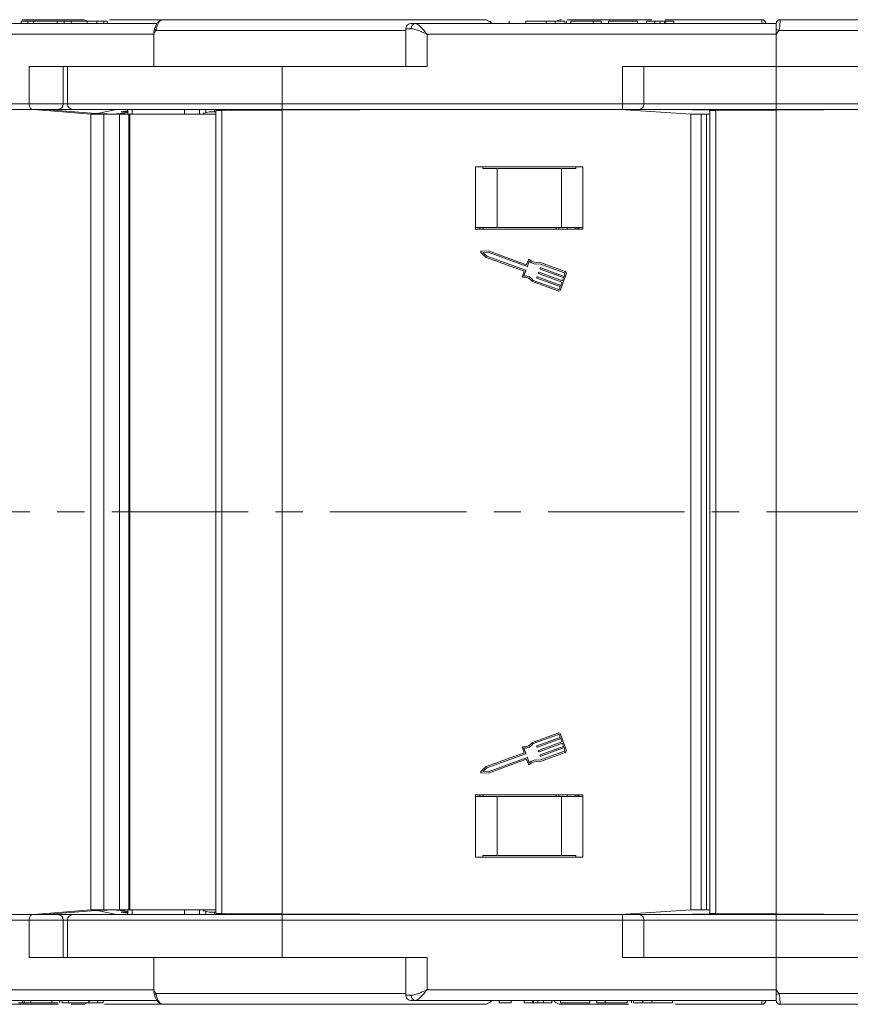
# Model space of a CAD drawing. Header units: millimetres. Extents: x 2628 to 3550, y -116 to 536.
# Tile 4 of 48: x 2980 to 3057, y 33 to 125. Entities that reach past the tile are written whole.
import ezdxf

# ---------------------------------------------------------------- set-up
doc = ezdxf.new("R2010")
doc.units = ezdxf.units.MM
doc.linetypes.add('CENTERX2', pattern=[20.32, 12.7, -2.54, 2.54, -2.54])

msp = doc.modelspace()

# ---------------------------------------------------------------- linework, layer by layer
at = {"color": 7, "linetype": 'Continuous', "lineweight": 15}
for p, q in [((2965.416, 124.327), (2992.365, 124.327)), ((2979.704, 124.527), (2979.704, 124.327)), ((2980.327, 124.527), (2979.704, 124.527)), ((2979.807, 124.677), (2985.384, 124.677)), ((2980.327, 124.527), (2980.327, 124.327)), ((2980.867, 124.527), (2980.327, 124.527)), ((2980.867, 124.527), (2980.867, 124.327)), ((2983.069, 124.527), (2980.867, 124.527)), ((2983.069, 124.527), (2983.069, 124.327)), ((2983.733, 124.527), (2983.069, 124.527)), ((2983.733, 124.527), (2983.733, 124.327)), ((2984.356, 124.527), (2983.733, 124.527)), ((2984.356, 124.527), (2984.356, 124.327)), ((2985.875, 124.527), (2984.356, 124.527)), ((2985.384, 124.677), (2985.578, 124.677)), ((2985.875, 124.527), (2985.875, 124.327)), ((2986.751, 124.527), (2986.751, 124.327)), ((2987.404, 124.527), (2986.751, 124.527)), ((2987.404, 124.527), (2987.404, 124.327)), ((2987.735, 124.327), (2987.735, 124.552)), ((2987.943, 124.677), (2992.931, 124.677)), ((2992.931, 124.677), (2992.929, 124.677)), ((2992.931, 124.677), (3022.789, 124.677)), ((3015.523, 123.827), (3015.523, 120.327)), ((3015.523, 123.827), (3016.033, 123.827)), ((3016.023, 124.327), (3016.405, 124.327)), ((3016.405, 124.327), (3050.023, 124.327)), ((3023.417, 124.527), (3023.417, 124.455)), ((3025.142, 124.327), (3025.142, 124.552)), ((3026.703, 124.527), (3026.703, 124.327)), ((3028.606, 124.527), (3028.606, 124.327)), ((3029.449, 124.527), (3029.449, 124.327)), ((3030.319, 124.527), (3030.319, 124.327)), ((3030.498, 124.527), (3030.498, 124.327)), ((3030.53, 124.677), (3038.427, 124.677)), ((3030.908, 124.527), (3030.908, 124.327)), ((3032.959, 124.527), (3030.908, 124.527)), ((3032.959, 124.527), (3032.959, 124.327)), ((3033.728, 124.527), (3032.959, 124.527)), ((3033.728, 124.527), (3033.728, 124.327)), ((3034.395, 124.527), (3034.395, 124.327)), ((3037.113, 124.527), (3034.395, 124.527)), ((3037.113, 124.527), (3037.113, 124.327)), ((3038.703, 124.527), (3037.933, 124.527)), ((3037.933, 124.527), (3037.933, 124.327)), ((3038.703, 124.527), (3038.703, 124.327)), ((3039.212, 124.527), (3039.212, 124.327)), ((3039.624, 124.527), (3039.624, 124.327)), ((3039.687, 124.677), (3048.686, 124.677)), ((3039.728, 124.527), (3039.728, 124.327)), ((3040.498, 124.527), (3039.728, 124.527)), ((3040.498, 124.527), (3040.498, 124.327)), ((3048.686, 124.677), (3048.686, 124.677)), ((3050.023, 124.327), (3050.023, 123.802)), ((3050.023, 123.802), (3050.023, 123.327)), ((3050.373, 124.677), (3069.023, 124.677)), ((2992.06, 123.327), (2965.735, 123.327)), ((2992.06, 123.327), (2992.06, 120.327)), ((3015.523, 123.677), (2992.251, 123.677)), ((3017.523, 123.327), (3017.523, 120.327)), ((3050.023, 123.327), (3017.523, 123.327)), ((3050.023, 123.327), (3050.023, 120.327)), ((3061.523, 123.677), (3050.258, 123.677)), ((2980.462, 116.827), (2980.462, 120.327)), ((2992.06, 120.327), (2980.462, 120.327)), ((2983.635, 116.827), (2983.635, 120.327)), ((2984.023, 120.327), (2984.023, 116.827)), ((3004.023, 120.327), (2992.06, 120.327)), ((3004.023, 120.327), (3017.523, 120.327)), ((3004.023, 120.327), (3004.023, 116.827)), ((3035.705, 116.827), (3035.705, 120.327)), ((3050.023, 120.327), (3035.705, 120.327)), ((3037.705, 116.827), (3037.705, 120.327)), ((3050.023, 120.327), (3063.523, 120.327)), ((3050.023, 120.327), (3050.023, 116.827)), ((2954.8, 116.827), (2980.462, 116.827)), ((2980.462, 116.827), (2983.635, 116.827)), ((2983.635, 116.827), (2984.023, 116.827)), ((2984.023, 116.827), (3004.023, 116.827)), ((3004.023, 116.827), (3035.705, 116.827)), ((3004.023, 116.327), (3004.023, 116.827)), ((3035.705, 116.327), (3035.705, 116.827)), ((3035.705, 116.827), (3037.705, 116.827)), ((3037.705, 116.827), (3050.023, 116.827)), ((3050.023, 116.827), (3081.705, 116.827)), ((3050.023, 116.327), (3050.023, 116.827)), ((2980.756, 116.327), (2955.093, 116.327)), ((2983.135, 116.327), (2980.756, 116.327)), ((2986.201, 115.877), (2980.901, 116.327)), ((2981.957, 116.327), (2986.272, 115.96)), ((2985.361, 116.302), (2982.005, 116.323)), ((2988.361, 116.327), (2982.513, 116.279)), ((2984.523, 116.327), (2983.135, 116.327)), ((3004.023, 116.327), (2984.523, 116.327)), ((2986.201, 78.827), (2986.201, 115.877)), ((2986.201, 115.877), (2987.411, 115.877)), ((2986.942, 115.983), (2988.584, 116.327)), ((2987.24, 115.907), (2987.735, 115.896)), ((2987.411, 115.877), (2987.411, 78.827)), ((2988.857, 115.877), (2987.411, 115.877)), ((2988.175, 116.327), (2988.12, 116.325)), ((2988.947, 115.94), (2988.218, 115.881)), ((2988.361, 116.28), (2988.361, 116.327)), ((2988.857, 78.827), (2988.857, 115.877)), ((2989.735, 115.877), (2988.857, 115.877)), ((2988.947, 115.877), (2988.947, 115.94)), ((2989.612, 116.203), (2989.032, 116.081)), ((2989.032, 116.081), (2989.646, 116.081)), ((2989.646, 116.057), (2989.308, 115.986)), ((2989.308, 115.986), (2989.308, 115.877)), ((2989.612, 116.081), (2989.612, 116.327)), ((2989.646, 116.327), (2989.646, 115.877)), ((2989.735, 115.877), (2989.735, 78.827)), ((2989.84, 115.877), (2989.735, 115.877)), ((2989.84, 115.877), (2989.84, 78.827)), ((2997.826, 115.877), (2989.84, 115.877)), ((2990.06, 116.327), (2990.06, 115.877)), ((2994.919, 115.877), (2994.919, 116.327)), ((2996.316, 116.327), (2996.316, 115.877)), ((2996.665, 115.95), (2996.665, 115.877)), ((2996.855, 115.877), (2996.678, 115.94)), ((2996.678, 115.94), (2996.678, 115.877)), ((2996.76, 115.986), (2997.212, 116.081)), ((2996.902, 116.016), (2996.902, 116.327)), ((2997.212, 116.081), (2997.826, 116.081)), ((2997.712, 116.081), (2997.712, 116.327)), ((2997.826, 116.227), (2998.394, 116.229)), ((2997.826, 78.827), (2997.826, 116.227)), ((2998.299, 116.229), (2998.299, 116.327)), ((2998.345, 116.229), (2998.345, 116.327)), ((3004.025, 116.257), (2998.394, 116.229)), ((2998.394, 116.229), (2998.394, 78.827)), ((2998.656, 116.231), (2999.114, 116.327)), ((3000.657, 116.327), (2999.481, 116.258)), ((3002.376, 116.327), (3002.758, 116.257)), ((3008.661, 116.279), (3002.795, 116.327)), ((3035.705, 116.327), (3004.023, 116.327)), ((3018.523, 116.327), (3004.025, 116.257)), ((3004.025, 78.827), (3004.025, 116.257)), ((3015.858, 116.314), (3016.044, 116.327)), ((3016.196, 116.327), (3016.021, 116.315)), ((3016.196, 116.315), (3016.196, 116.327)), ((3017.281, 116.321), (3017.277, 116.327)), ((3017.277, 116.327), (3017.277, 116.321)), ((3042.066, 115.877), (3035.523, 116.327)), ((3037.205, 116.327), (3035.705, 116.327)), ((3048.204, 116.248), (3036.192, 116.327)), ((3050.023, 116.327), (3037.205, 116.327)), ((3042.066, 78.827), (3042.066, 115.877)), ((3042.066, 115.877), (3043.03, 115.877)), ((3043.03, 115.877), (3043.03, 78.827)), ((3043.525, 115.877), (3043.03, 115.877)), ((3043.525, 78.827), (3043.525, 115.877)), ((3043.826, 115.877), (3043.525, 115.877)), ((3043.826, 116.227), (3044.394, 116.229)), ((3043.826, 78.827), (3043.826, 116.227)), ((3050.025, 116.257), (3044.394, 116.229)), ((3044.394, 116.229), (3044.394, 78.827)), ((3047.582, 116.257), (3044.834, 116.27)), ((3047.582, 116.252), (3047.582, 116.257)), ((3081.705, 116.327), (3050.023, 116.327)), ((3064.523, 116.327), (3050.025, 116.257)), ((3050.025, 78.827), (3050.025, 116.257)), ((3032.023, 110.977), (3022.023, 110.977)), ((3022.023, 110.977), (3022.023, 105.177)), ((3022.69, 110.827), (3022.69, 110.977)), ((3031.357, 110.977), (3031.357, 110.827)), ((3032.023, 105.177), (3032.023, 110.977)), ((3024.023, 110.827), (3022.69, 110.827)), ((3024.023, 105.327), (3024.023, 110.827)), ((3030.023, 110.827), (3024.023, 110.827)), ((3030.023, 105.327), (3030.023, 110.827)), ((3031.357, 110.827), (3030.023, 110.827)), ((3024.023, 105.327), (3022.023, 105.327)), ((3022.023, 105.177), (3032.023, 105.177)), ((3022.423, 105.177), (3022.423, 105.327)), ((3022.74, 105.327), (3022.74, 105.177)), ((3030.023, 105.327), (3024.023, 105.327)), ((3029.496, 105.327), (3029.496, 105.177)), ((3029.503, 105.177), (3029.503, 105.327)), ((3029.568, 105.177), (3029.568, 105.327)), ((3029.771, 105.327), (3029.771, 105.177)), ((3032.023, 105.327), (3030.023, 105.327)), ((3030.547, 105.177), (3030.547, 105.327)), ((3031.373, 105.327), (3031.373, 105.177)), ((3031.553, 105.177), (3031.553, 105.327)), ((3031.623, 105.177), (3031.623, 105.327)), ((3022.514, 102.998), (3023.001, 102.543)), ((3023.22, 103.143), (3022.555, 103.109)), ((3023.2, 103.014), (3022.711, 102.989)), ((3022.711, 102.989), (3023.069, 102.654)), ((3026.813, 101.694), (3023.2, 103.014)), ((3026.737, 101.858), (3023.22, 103.143)), ((3023.001, 102.543), (3026.548, 101.247)), ((3023.069, 102.654), (3026.681, 101.334)), ((3026.936, 102.311), (3026.778, 101.877)), ((3027.023, 102.177), (3026.854, 101.713)), ((3030.311, 101.096), (3027.971, 101.951)), ((3030.355, 101.216), (3027.977, 102.084)), ((3026.548, 101.247), (3026.378, 100.783)), ((3026.701, 101.293), (3026.531, 100.83)), ((3027.872, 101.069), (3027.894, 101.129)), ((3030.065, 100.234), (3027.891, 101.028)), ((3027.935, 101.148), (3030.108, 100.354)), ((3028.025, 101.489), (3028.047, 101.549)), ((3030.218, 100.654), (3028.044, 101.448)), ((3028.088, 101.568), (3030.262, 100.774)), ((3029.944, 99.531), (3030.469, 100.97)), ((3030.262, 100.774), (3030.349, 101.014)), ((3027.32, 100.286), (3029.698, 99.417)), ((3027.401, 100.392), (3029.742, 99.537)), ((3027.719, 100.65), (3027.741, 100.71)), ((3029.911, 99.815), (3027.738, 100.609)), ((3027.782, 100.729), (3029.955, 99.934)), ((3029.955, 99.934), (3030.065, 100.234)), ((3030.108, 100.354), (3030.218, 100.654)), ((3029.824, 99.575), (3029.911, 99.815)), ((2986.201, 41.777), (2986.201, 78.827)), ((2987.411, 78.827), (2987.411, 41.777)), ((2988.857, 41.777), (2988.857, 78.827)), ((2989.735, 78.827), (2989.735, 41.777)), ((2989.84, 78.827), (2989.84, 41.777)), ((2997.826, 41.427), (2997.826, 78.827)), ((2998.394, 78.827), (2998.394, 41.424)), ((3004.025, 41.397), (3004.025, 78.827)), ((3042.066, 41.777), (3042.066, 78.827)), ((3043.03, 78.827), (3043.03, 41.777)), ((3043.525, 41.777), (3043.525, 78.827)), ((3043.826, 41.427), (3043.826, 78.827)), ((3044.394, 78.827), (3044.394, 41.424)), ((3050.025, 41.397), (3050.025, 78.827)), ((3029.698, 58.237), (3027.32, 57.368)), ((3029.742, 58.117), (3027.401, 57.262)), ((3027.738, 57.045), (3029.911, 57.839)), ((3029.911, 57.839), (3029.824, 58.079)), ((3030.469, 56.683), (3029.944, 58.123)), ((3026.378, 56.87), (3026.548, 56.406)), ((3027.741, 56.944), (3027.719, 57.004)), ((3029.955, 57.719), (3027.782, 56.925)), ((3027.891, 56.625), (3030.065, 57.419)), ((3030.108, 57.299), (3027.935, 56.505)), ((3028.044, 56.205), (3030.218, 56.999)), ((3030.262, 56.879), (3028.088, 56.085)), ((3030.065, 57.419), (3029.955, 57.719)), ((3030.218, 56.999), (3030.108, 57.299)), ((3030.349, 56.64), (3030.262, 56.879)), ((3026.548, 56.406), (3023.001, 55.11)), ((3026.681, 56.319), (3023.069, 54.999)), ((3023.2, 54.639), (3026.813, 55.959)), ((3026.531, 56.824), (3026.701, 56.36)), ((3026.854, 55.94), (3027.023, 55.477)), ((3027.894, 56.524), (3027.872, 56.584)), ((3027.971, 55.703), (3030.311, 56.558)), ((3027.977, 55.569), (3030.355, 56.438)), ((3028.047, 56.104), (3028.025, 56.164)), ((3023.001, 55.11), (3022.514, 54.655)), ((3023.22, 54.511), (3026.737, 55.796)), ((3026.778, 55.776), (3026.936, 55.343)), ((3022.555, 54.545), (3023.22, 54.511)), ((3023.069, 54.999), (3022.711, 54.665)), ((3022.711, 54.665), (3023.2, 54.639)), ((3022.023, 52.477), (3022.023, 46.677)), ((3032.023, 52.477), (3022.023, 52.477)), ((3024.023, 52.327), (3022.023, 52.327)), ((3022.423, 52.327), (3022.423, 52.477)), ((3022.74, 52.477), (3022.74, 52.327)), ((3024.023, 52.327), (3024.023, 46.827)), ((3030.023, 52.327), (3024.023, 52.327)), ((3029.496, 52.477), (3029.496, 52.327)), ((3029.503, 52.327), (3029.503, 52.477)), ((3029.568, 52.327), (3029.568, 52.477)), ((3029.771, 52.477), (3029.771, 52.327)), ((3030.023, 52.327), (3030.023, 46.827)), ((3032.023, 52.327), (3030.023, 52.327)), ((3030.547, 52.327), (3030.547, 52.477)), ((3031.373, 52.477), (3031.373, 52.327)), ((3031.553, 52.327), (3031.553, 52.477)), ((3031.623, 52.327), (3031.623, 52.477)), ((3032.023, 46.677), (3032.023, 52.477)), ((3022.69, 46.827), (3022.69, 46.677)), ((3024.023, 46.827), (3022.69, 46.827)), ((3030.023, 46.827), (3024.023, 46.827)), ((3031.357, 46.827), (3030.023, 46.827)), ((3031.357, 46.677), (3031.357, 46.827)), ((3022.023, 46.677), (3032.023, 46.677)), ((2980.756, 41.327), (2955.093, 41.327)), ((2983.135, 41.327), (2980.756, 41.327)), ((2980.901, 41.327), (2986.201, 41.777)), ((2986.272, 41.693), (2981.957, 41.327)), ((2982.005, 41.331), (2985.361, 41.351)), ((2982.513, 41.374), (2988.361, 41.327)), ((2984.523, 41.327), (2983.135, 41.327)), ((3004.023, 41.327), (2984.523, 41.327)), ((2987.411, 41.777), (2986.201, 41.777)), ((2988.584, 41.327), (2986.942, 41.671)), ((2987.735, 41.758), (2987.24, 41.746)), ((2987.411, 41.777), (2988.857, 41.777)), ((2988.12, 41.329), (2988.175, 41.327)), ((2988.218, 41.772), (2988.947, 41.713)), ((2988.361, 41.327), (2988.361, 41.374)), ((2988.857, 41.777), (2989.735, 41.777)), ((2988.947, 41.713), (2988.947, 41.777)), ((2989.032, 41.572), (2989.612, 41.451)), ((2989.646, 41.572), (2989.032, 41.572)), ((2989.308, 41.777), (2989.308, 41.667)), ((2989.308, 41.667), (2989.646, 41.596)), ((2989.612, 41.572), (2989.612, 41.327)), ((2989.646, 41.777), (2989.646, 41.327)), ((2989.735, 41.777), (2989.84, 41.777)), ((2989.84, 41.777), (2997.826, 41.777)), ((2990.06, 41.777), (2990.06, 41.327)), ((2994.919, 41.327), (2994.919, 41.777)), ((2996.316, 41.777), (2996.316, 41.327)), ((2996.665, 41.777), (2996.665, 41.703)), ((2996.678, 41.713), (2996.855, 41.777)), ((2996.678, 41.777), (2996.678, 41.713)), ((2997.212, 41.572), (2996.76, 41.667)), ((2996.902, 41.637), (2996.902, 41.327)), ((2997.826, 41.572), (2997.212, 41.572)), ((2997.712, 41.572), (2997.712, 41.327)), ((2998.394, 41.424), (2997.826, 41.427)), ((2998.299, 41.424), (2998.299, 41.327)), ((2998.345, 41.424), (2998.345, 41.327)), ((2998.394, 41.424), (3004.025, 41.397)), ((2999.114, 41.327), (2998.656, 41.423)), ((2999.481, 41.395), (3000.657, 41.327)), ((3002.758, 41.396), (3002.376, 41.327)), ((3002.795, 41.327), (3008.661, 41.374)), ((3004.023, 41.327), (3004.023, 40.827)), ((3035.705, 41.327), (3004.023, 41.327)), ((3004.025, 41.397), (3018.523, 41.327)), ((3016.044, 41.327), (3015.858, 41.34)), ((3016.021, 41.339), (3016.196, 41.327)), ((3016.196, 41.327), (3016.196, 41.338)), ((3017.277, 41.327), (3017.281, 41.333)), ((3017.277, 41.333), (3017.277, 41.327)), ((3035.523, 41.327), (3042.066, 41.777)), ((3035.705, 41.327), (3035.705, 40.827)), ((3037.205, 41.327), (3035.705, 41.327)), ((3036.192, 41.327), (3048.204, 41.406)), ((3050.023, 41.327), (3037.205, 41.327)), ((3043.03, 41.777), (3042.066, 41.777)), ((3043.03, 41.777), (3043.525, 41.777)), ((3043.525, 41.777), (3043.826, 41.777)), ((3044.394, 41.424), (3043.826, 41.427)), ((3044.394, 41.424), (3050.025, 41.397)), ((3044.834, 41.383), (3047.582, 41.397)), ((3047.582, 41.397), (3047.582, 41.401)), ((3050.023, 41.327), (3050.023, 40.827)), ((3081.705, 41.327), (3050.023, 41.327)), ((3050.025, 41.397), (3064.523, 41.327)), ((2954.8, 40.827), (2980.462, 40.827)), ((2980.462, 40.827), (2980.462, 37.327)), ((2980.462, 40.827), (2983.635, 40.827)), ((2983.635, 37.327), (2983.635, 40.827)), ((2983.635, 40.827), (2984.023, 40.827)), ((2984.023, 40.827), (2984.023, 37.327)), ((2984.023, 40.827), (3004.023, 40.827)), ((3004.023, 40.827), (3035.705, 40.827)), ((3004.023, 37.327), (3004.023, 40.827)), ((3035.705, 40.827), (3035.705, 37.327)), ((3035.705, 40.827), (3037.705, 40.827)), ((3037.705, 37.327), (3037.705, 40.827)), ((3037.705, 40.827), (3050.023, 40.827)), ((3050.023, 40.827), (3081.705, 40.827)), ((3050.023, 37.327), (3050.023, 40.827)), ((2992.06, 37.327), (2980.462, 37.327)), ((2992.06, 34.327), (2992.06, 37.327)), ((2992.06, 37.327), (3004.023, 37.327)), ((3004.023, 37.327), (3017.523, 37.327)), ((3015.523, 37.327), (3015.523, 33.827)), ((3017.523, 34.327), (3017.523, 37.327)), ((3050.023, 37.327), (3035.705, 37.327)), ((3050.023, 37.327), (3063.523, 37.327)), ((3050.023, 34.327), (3050.023, 37.327)), ((2992.06, 34.327), (2965.735, 34.327)), ((3015.523, 33.977), (2992.251, 33.977)), ((3050.023, 34.327), (3017.523, 34.327)), ((3050.023, 33.852), (3050.023, 34.327)), ((3061.523, 33.977), (3050.258, 33.977)), ((2965.416, 33.327), (2992.363, 33.327)), ((2979.455, 33.127), (2979.846, 33.127)), ((2979.846, 33.127), (2979.846, 33.327)), ((2979.846, 33.127), (2979.995, 33.127)), ((2979.995, 33.127), (2979.995, 33.327)), ((2979.995, 33.127), (2980.618, 33.127)), ((2980.618, 33.127), (2980.618, 33.327)), ((2980.618, 33.127), (2982.573, 33.127)), ((2982.573, 33.127), (2982.573, 33.327)), ((2982.573, 33.127), (2983.157, 33.127)), ((2983.305, 33.327), (2983.305, 33.102)), ((2983.523, 33.127), (2983.523, 33.327)), ((2984.114, 33.127), (2984.114, 33.327)), ((2984.177, 33.127), (2984.234, 33.127)), ((2986.862, 33.127), (2986.862, 33.327)), ((2987.341, 33.102), (2987.341, 33.327)), ((2992.155, 33.781), (2992.13, 33.852)), ((3015.523, 33.827), (3016.033, 33.827)), ((3016.023, 33.327), (3016.405, 33.327)), ((3016.405, 33.327), (3050.023, 33.327)), ((3024.224, 33.127), (3024.224, 33.327)), ((3025.351, 33.102), (3025.351, 33.327)), ((3026.549, 33.127), (3026.549, 33.327)), ((3026.549, 33.127), (3027.318, 33.127)), ((3027.318, 33.127), (3027.318, 33.327)), ((3027.422, 33.127), (3027.422, 33.327)), ((3027.834, 33.127), (3027.834, 33.327)), ((3028.344, 33.127), (3028.344, 33.327)), ((3028.344, 33.127), (3029.113, 33.127)), ((3029.113, 33.127), (3029.113, 33.327)), ((3029.933, 33.127), (3029.933, 33.327)), ((3029.933, 33.127), (3032.651, 33.127)), ((3032.651, 33.127), (3032.651, 33.327)), ((3033.318, 33.127), (3033.318, 33.327)), ((3033.318, 33.127), (3034.087, 33.127)), ((3034.087, 33.127), (3034.087, 33.327)), ((3034.087, 33.127), (3036.139, 33.127)), ((3036.139, 33.127), (3036.139, 33.327)), ((3036.549, 33.127), (3036.549, 33.327)), ((3036.728, 33.127), (3036.728, 33.327)), ((3037.598, 33.127), (3037.598, 33.327)), ((3038.441, 33.127), (3038.441, 33.327)), ((3040.344, 33.127), (3040.344, 33.327)), ((3050.023, 33.327), (3050.023, 33.852)), ((2978.866, 32.977), (2983.169, 32.977)), ((2984.371, 32.977), (2985.384, 32.977)), ((2987.462, 32.977), (2992.931, 32.977)), ((2992.931, 32.977), (2992.929, 32.977)), ((2992.931, 32.977), (3022.789, 32.977)), ((3004.456, 32.977), (3004.456, 32.977)), ((3030.036, 32.977), (3036.263, 32.977)), ((3040.606, 32.977), (3048.686, 32.977)), ((3048.686, 32.977), (3048.686, 32.977)), ((3050.373, 32.977), (3069.023, 32.977))]:
    msp.add_line(p, q, dxfattribs=at)
at = {"color": 1, "linetype": 'CENTERX2', "lineweight": 13}
msp.add_line((3468.21, 78.827), (2917.548, 78.827), dxfattribs=at)
at = {"color": 7, "linetype": 'Continuous', "lineweight": 15, "flags": 128}
for points in [[(2980.756, 116.327), (2980.698, 116.336), (2980.643, 116.365), (2980.593, 116.411), (2980.548, 116.473), (2980.512, 116.549), (2980.485, 116.635), (2980.468, 116.729), (2980.462, 116.827)], [(2980.756, 41.327), (2980.698, 41.317), (2980.643, 41.289), (2980.593, 41.242), (2980.548, 41.18), (2980.512, 41.104), (2980.485, 41.018), (2980.468, 40.924), (2980.462, 40.827)]]:
    msp.add_lwpolyline(points, dxfattribs=at)
at = {"color": 7, "linetype": 'Continuous', "lineweight": 15}
for centre, radius, start, end in [((2985.384, 123.677), 1, 54.87348, 90), ((2993.647, 123.334), 1.587, 162.87598, 180.27254), ((2992.361, 123.905), 0.253, 204.00303, 244.14638), ((3016.023, 123.827), 0.5, 90, 180), ((3016.48, 123.882), 0.451, 99.5202, 187.08135), ((3022.789, 123.677), 1, 40.5416, 90), ((3030.036, 123.677), 1, 90, 120.17863), ((3048.686, 124.327), 0.35, 0.00166, 90.00559), ((3048.686, 124.327), 0.35, 0, 90), ((3050.373, 124.327), 0.35, 89.99442, 179.99834), ((3050.373, 124.327), 0.35, 90, 180), ((3028.918, 83.78), 45.245, 61.85753, 62.19463), ((2983.135, 116.827), 0.5, 270, 0), ((2984.523, 116.827), 0.5, 180, 270), ((3037.205, 116.827), 0.5, 270, 0), ((3022.558, 103.045), 0.0638, 92.951, 226.90808), ((3026.748, 101.888), 0.0319, 249.92954, 339.92954), ((3026.996, 102.289), 0.0638, 44.41454, 159.92954), ((3027.72, 102.998), 1.076, 229.69289, 283.48884), ((3027.72, 102.998), 0.949, 224.41454, 285.7472), ((3026.671, 101.304), 0.0319, 339.92954, 69.92954), ((3026.824, 101.724), 0.0319, 249.92954, 339.92954), ((3027.902, 101.058), 0.0319, 159.92954, 249.92954), ((3027.924, 101.118), 0.0319, 69.92954, 159.92954), ((3028.055, 101.478), 0.0319, 159.92954, 249.92954), ((3028.077, 101.538), 0.0319, 69.92954, 159.92954), ((3030.289, 101.036), 0.0638, 339.92954, 69.92954), ((3030.289, 101.036), 0.192, 339.92954, 69.92954), ((3026.438, 100.762), 0.0638, 159.92954, 275.44455), ((3026.534, 99.753), 0.949, 34.11188, 95.44455), ((3026.534, 99.753), 1.076, 36.37025, 90.1662), ((3027.749, 100.639), 0.0319, 159.92954, 249.92954), ((3027.771, 100.699), 0.0319, 69.92954, 159.92954), ((3029.764, 99.597), 0.192, 249.92954, 339.92954), ((3029.764, 99.597), 0.0638, 249.92954, 339.92954), ((3029.764, 58.057), 0.192, 20.07046, 110.07046), ((3029.764, 58.057), 0.0638, 20.07046, 110.07046), ((3026.438, 56.892), 0.0638, 84.55545, 200.07046), ((3026.534, 57.9), 0.949, 264.55545, 325.88812), ((3026.534, 57.9), 1.076, 269.8338, 323.62975), ((3027.749, 57.015), 0.0319, 110.07046, 200.07046), ((3027.771, 56.955), 0.0319, 200.07046, 290.07046), ((3026.671, 56.349), 0.0319, 290.07046, 20.07046), ((3026.824, 55.929), 0.0319, 20.07046, 110.07046), ((3027.902, 56.595), 0.0319, 110.07046, 200.07046), ((3027.924, 56.535), 0.0319, 200.07046, 290.07046), ((3028.055, 56.175), 0.0319, 110.07046, 200.07046), ((3028.077, 56.115), 0.0319, 200.07046, 290.07046), ((3030.289, 56.618), 0.0638, 290.07046, 20.07046), ((3030.289, 56.618), 0.192, 290.07046, 20.07046), ((3026.748, 55.766), 0.0319, 20.07046, 110.07046), ((3026.996, 55.364), 0.0638, 200.07046, 315.58546), ((3027.72, 54.656), 1.076, 76.51116, 130.30711), ((3027.72, 54.656), 0.949, 74.2528, 135.58546), ((3022.558, 54.609), 0.0638, 133.09192, 267.049), ((2983.135, 40.827), 0.5, 0, 90), ((2984.523, 40.827), 0.5, 90, 180), ((3037.205, 40.827), 0.5, 0, 90), ((2993.647, 34.319), 1.587, 179.72746, 197.12402), ((2992.361, 33.749), 0.253, 115.85362, 155.99697), ((3028.918, 73.873), 45.245, 297.80537, 298.14247), ((2985.384, 33.977), 1, 270, 319.4584), ((3016.023, 33.827), 0.5, 180, 270), ((3016.48, 33.771), 0.451, 172.91865, 260.4798), ((3022.789, 33.977), 1, 270, 319.4584), ((3030.036, 33.977), 1, 220.5416, 270), ((3048.686, 33.327), 0.35, 269.99441, 359.99834), ((3048.686, 33.327), 0.35, 270, 0), ((3050.373, 33.327), 0.35, 180.00166, 270.00558), ((3050.373, 33.327), 0.35, 180, 270)]:
    msp.add_arc(centre, radius, start, end, dxfattribs=at)
for centre, major_axis, ratio, start_param, end_param in [((2986.741, 115.96), (0.8, -0.045), 0.040208, 4.087966, 5.387815), ((2987.914, 115.983), (1.2, 0.087), 0.098936, 2.507731, 2.892491), ((2989.356, 115.723), (2.6, -0.145), 0.040208, 1.976588, 2.246223), ((2988.903, 115.986), (0.5, 0.036), 0.098936, 4.794271, 5.649324), ((2997.165, 115.986), (0.5, 0.036), 0.098936, 2.507731, 3.362784), ((3001.73, 115.897), (2.5, -0.299), 0.084853, 2.699619, 2.931471), ((3049.068, 116.257), (17.598, -0.085), 0.000408, 4.627854, 4.697357), ((2986.741, 41.693), (0.8, 0.045), 0.040208, 0.89537, 2.19522), ((2987.914, 41.671), (1.2, -0.087), 0.098936, 3.390695, 3.775454), ((2989.356, 41.93), (2.6, 0.145), 0.040208, 4.036963, 4.306597), ((2988.903, 41.667), (0.5, -0.036), 0.098936, 0.633861, 1.488914), ((2997.165, 41.667), (0.5, -0.036), 0.098936, 2.920401, 3.775454), ((3001.73, 41.757), (2.5, 0.299), 0.084853, 3.351715, 3.583566), ((3049.068, 41.397), (17.598, 0.085), 0.000408, 1.585828, 1.655332)]:
    msp.add_ellipse(centre, major_axis=major_axis, ratio=ratio, start_param=start_param, end_param=end_param, dxfattribs=at)
for points, knots in [([(2986.754, 124.527), (2986.675, 124.527), (2986.557, 124.527), (2986.367, 124.527), (2986.119, 124.527), (2985.983, 124.527), (2985.875, 124.527)], [0, 0, 0, 0, 0.249396, 0.374426, 0.499454, 1, 1, 1, 1]), ([(2987.727, 124.527), (2987.729, 124.527), (2987.774, 124.527), (2987.636, 124.527), (2987.481, 124.527), (2987.404, 124.527)], [0, 0, 0, 0, 0.030875, 0.5146, 1, 1, 1, 1]), ([(2992.874, 124.66), (2992.821, 124.656), (2992.69, 124.645), (2992.507, 124.516), (2992.337, 124.31), (2992.227, 124.072), (2992.163, 123.89), (2992.138, 123.831), (2992.134, 123.823)], [0, 0, 0, 0, 0.138851, 0.344507, 0.568758, 0.838523, 0.978915, 1, 1, 1, 1]), ([(2992.929, 124.677), (2992.921, 124.676), (2992.849, 124.674), (2992.712, 124.623), (2992.54, 124.446), (2992.403, 124.185), (2992.315, 123.911), (2992.269, 123.742), (2992.251, 123.677)], [0, 0, 0, 0, 0.0234843, 0.2373073, 0.4510924, 0.6637685, 0.8705553, 1, 1, 1, 1]), ([(3017.523, 123.327), (3017.52, 123.328), (3017.51, 123.333), (3017.471, 123.349), (3017.426, 123.369), (3017.28, 123.432), (3017.048, 123.531), (3016.752, 123.649), (3016.493, 123.739), (3016.255, 123.808), (3016.111, 123.82), (3016.033, 123.827)], [0, 0, 0, 0, 0.005076, 0.020324, 0.070651, 0.08889, 0.292074, 0.500551, 0.653435, 0.809647, 1, 1, 1, 1]), ([(3017.523, 123.327), (3017.522, 123.329), (3017.519, 123.331), (3017.513, 123.338), (3017.505, 123.347), (3017.491, 123.364), (3017.468, 123.391), (3017.442, 123.421), (3017.397, 123.473), (3017.317, 123.564), (3017.152, 123.751), (3016.997, 123.917), (3016.789, 124.119), (3016.598, 124.284), (3016.463, 124.314), (3016.405, 124.327)], [0, 0, 0, 0, 0.004076, 0.005312, 0.013833, 0.023499, 0.039938, 0.067959, 0.085914, 0.147188, 0.256834, 0.484715, 0.526697, 0.795371, 1, 1, 1, 1]), ([(3028.606, 124.527), (3028.308, 124.527), (3027.713, 124.527), (3027.051, 124.527), (3026.74, 124.527), (3026.715, 124.527), (3026.703, 124.527)], [0, 0, 0, 0, 0.279831, 0.558669, 0.779006, 1, 1, 1, 1]), ([(3029.449, 124.527), (3029.295, 124.527), (3029.022, 124.527), (3028.733, 124.527), (3028.606, 124.527)], [0, 0, 0, 0, 0.5595644, 1, 1, 1, 1]), ([(3030.319, 124.527), (3030.201, 124.527), (3029.989, 124.527), (3029.614, 124.527), (3029.449, 124.527)], [0, 0, 0, 0, 0.559956, 1, 1, 1, 1]), ([(3039.212, 124.527), (3039.119, 124.527), (3038.98, 124.527), (3038.827, 124.527), (3038.7, 124.527), (3038.702, 124.527), (3038.703, 124.527)], [0, 0, 0, 0, 0.249396, 0.374426, 0.499454, 1, 1, 1, 1]), ([(3039.624, 124.527), (3039.597, 124.527), (3039.544, 124.527), (3039.403, 124.527), (3039.285, 124.527), (3039.212, 124.527)], [0, 0, 0, 0, 0.280672, 0.560844, 1, 1, 1, 1]), ([(3039.728, 124.527), (3039.724, 124.527), (3039.716, 124.527), (3039.652, 124.527), (3039.624, 124.527)], [0, 0, 0, 0, 0.561018, 1, 1, 1, 1]), ([(3048.693, 124.327), (3048.69, 124.387), (3048.683, 124.528), (3048.684, 124.651), (3048.686, 124.669), (3048.686, 124.677)], [0, 0, 0, 0, 0.287161, 0.678403, 1, 1, 1, 1]), ([(3050.373, 124.677), (3050.373, 124.676), (3050.374, 124.674), (3050.376, 124.623), (3050.375, 124.446), (3050.36, 124.185), (3050.327, 123.911), (3050.278, 123.742), (3050.258, 123.677)], [0, 0, 0, 0, 0.023484, 0.237307, 0.451092, 0.663769, 0.870555, 1, 1, 1, 1]), ([(2992.251, 123.677), (2992.241, 123.655), (2992.185, 123.534), (2992.116, 123.421), (2992.06, 123.328), (2992.06, 123.327)], [0, 0, 0, 0, 0.17537, 0.987913, 1, 1, 1, 1]), ([(3050.258, 123.677), (3050.246, 123.655), (3050.178, 123.534), (3050.093, 123.421), (3050.024, 123.328), (3050.023, 123.327)], [0, 0, 0, 0, 0.17537, 0.987913, 1, 1, 1, 1]), ([(2992.251, 33.977), (2992.241, 33.998), (2992.185, 34.119), (2992.116, 34.232), (2992.06, 34.325), (2992.06, 34.327)], [0, 0, 0, 0, 0.17537, 0.987913, 1, 1, 1, 1]), ([(2992.929, 32.977), (2992.921, 32.977), (2992.849, 32.979), (2992.712, 33.03), (2992.54, 33.208), (2992.403, 33.469), (2992.315, 33.742), (2992.269, 33.912), (2992.251, 33.977)], [0, 0, 0, 0, 0.0234843, 0.2373073, 0.4510924, 0.6637685, 0.8705553, 1, 1, 1, 1]), ([(3017.523, 34.327), (3017.52, 34.326), (3017.51, 34.321), (3017.471, 34.304), (3017.426, 34.285), (3017.168, 34.173), (3016.772, 34.007), (3016.318, 33.852), (3016.112, 33.834), (3016.033, 33.827)], [0, 0, 0, 0, 0.005088, 0.020369, 0.070807, 0.089086, 0.500311, 0.809226, 1, 1, 1, 1]), ([(3017.523, 34.327), (3017.522, 34.325), (3017.519, 34.322), (3017.513, 34.315), (3017.505, 34.306), (3017.491, 34.289), (3017.468, 34.263), (3017.442, 34.233), (3017.397, 34.181), (3017.317, 34.09), (3017.152, 33.902), (3016.997, 33.736), (3016.789, 33.534), (3016.598, 33.369), (3016.463, 33.34), (3016.405, 33.327)], [0, 0, 0, 0, 0.0040759, 0.005312, 0.0138325, 0.0234994, 0.0399385, 0.0679586, 0.0859142, 0.1471881, 0.2568342, 0.4847154, 0.5266974, 0.7953711, 1, 1, 1, 1]), ([(3050.258, 33.977), (3050.246, 33.998), (3050.178, 34.119), (3050.093, 34.232), (3050.024, 34.325), (3050.023, 34.327)], [0, 0, 0, 0, 0.17537, 0.987913, 1, 1, 1, 1]), ([(3050.373, 32.977), (3050.373, 32.977), (3050.374, 32.979), (3050.376, 33.03), (3050.375, 33.208), (3050.36, 33.469), (3050.327, 33.742), (3050.278, 33.912), (3050.258, 33.977)], [0, 0, 0, 0, 0.0234843, 0.2373073, 0.4510924, 0.6637685, 0.8705553, 1, 1, 1, 1]), ([(2983.523, 33.127), (2983.617, 33.127), (2983.784, 33.127), (2984.013, 33.127), (2984.114, 33.127)], [0, 0, 0, 0, 0.559564, 1, 1, 1, 1]), ([(2984.114, 33.127), (2984.372, 33.127), (2984.887, 33.127), (2985.755, 33.127), (2986.422, 33.127), (2986.715, 33.127), (2986.862, 33.127)], [0, 0, 0, 0, 0.279831, 0.558669, 0.779006, 1, 1, 1, 1]), ([(2986.862, 33.127), (2987.033, 33.127), (2987.307, 33.127), (2987.292, 33.127), (2987.287, 33.127)], [0, 0, 0, 0, 0.62703, 1, 1, 1, 1]), ([(2992.153, 33.784), (2992.16, 33.767), (2992.186, 33.699), (2992.248, 33.533), (2992.364, 33.299), (2992.552, 33.094), (2992.76, 32.982), (2992.885, 32.987), (2992.926, 32.989)], [0, 0, 0, 0, 0.041748, 0.169706, 0.408239, 0.674919, 0.893879, 1, 1, 1, 1]), ([(3024.224, 33.127), (3024.418, 33.127), (3024.803, 33.127), (3025.212, 33.127), (3025.345, 33.127), (3025.34, 33.127), (3025.339, 33.127)], [0, 0, 0, 0, 0.310527, 0.6187543, 0.8629807, 1, 1, 1, 1]), ([(3027.318, 33.127), (3027.322, 33.127), (3027.33, 33.127), (3027.394, 33.127), (3027.422, 33.127)], [0, 0, 0, 0, 0.561018, 1, 1, 1, 1]), ([(3027.422, 33.127), (3027.449, 33.127), (3027.503, 33.127), (3027.644, 33.127), (3027.762, 33.127), (3027.834, 33.127)], [0, 0, 0, 0, 0.280672, 0.560844, 1, 1, 1, 1]), ([(3027.834, 33.127), (3027.927, 33.127), (3028.066, 33.127), (3028.22, 33.127), (3028.346, 33.127), (3028.345, 33.127), (3028.344, 33.127)], [0, 0, 0, 0, 0.249396, 0.374426, 0.499454, 1, 1, 1, 1]), ([(3036.728, 33.127), (3036.846, 33.127), (3037.057, 33.127), (3037.433, 33.127), (3037.598, 33.127)], [0, 0, 0, 0, 0.559956, 1, 1, 1, 1]), ([(3037.598, 33.127), (3037.751, 33.127), (3038.025, 33.127), (3038.314, 33.127), (3038.441, 33.127)], [0, 0, 0, 0, 0.559564, 1, 1, 1, 1]), ([(3038.441, 33.127), (3038.739, 33.127), (3039.334, 33.127), (3039.996, 33.127), (3040.306, 33.127), (3040.331, 33.127), (3040.344, 33.127)], [0, 0, 0, 0, 0.279831, 0.558669, 0.779006, 1, 1, 1, 1]), ([(3048.693, 33.327), (3048.69, 33.267), (3048.683, 33.125), (3048.684, 33.003), (3048.686, 32.985), (3048.686, 32.977)], [0, 0, 0, 0, 0.287161, 0.678403, 1, 1, 1, 1])]:
    msp.add_open_spline(points, degree=3, knots=knots, dxfattribs=at)

doc.saveas('drawing.dxf')
